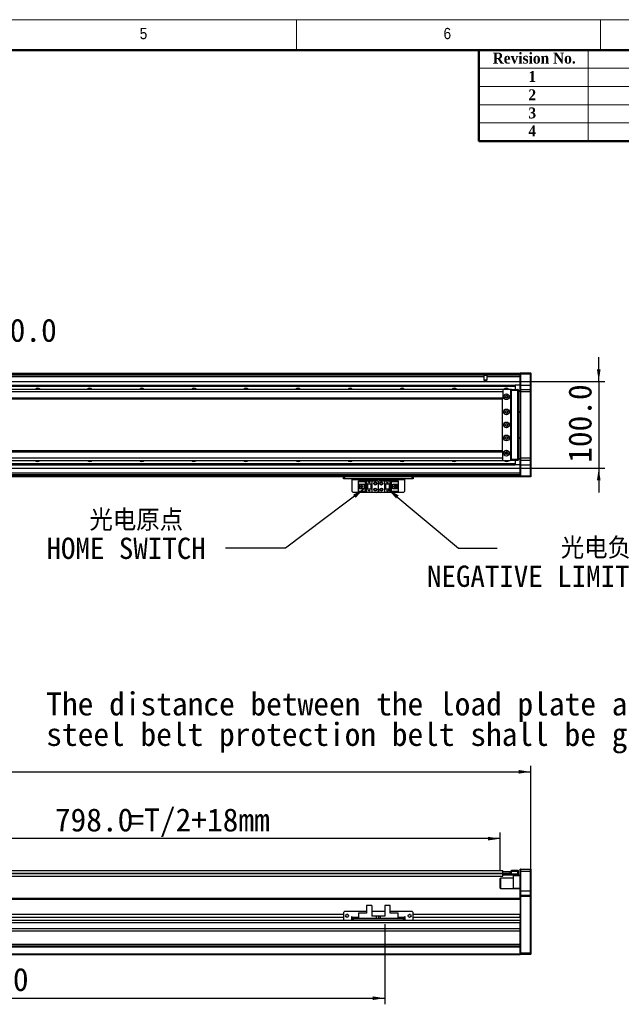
# Model space of a CAD drawing. Header units: millimetres. Extents: x 35 to 2905, y 35 to 2044.
# Tile 5 of 6: x 1501 to 2194, y 909 to 2044. Entities that reach past the tile are written whole.
import ezdxf

# ---------------------------------------------------------------- set-up
doc = ezdxf.new("R2010")
doc.units = ezdxf.units.MM
doc.header["$LTSCALE"] = 7
doc.layers.add('DIMNS', color=7, linetype='Continuous')
doc.styles.add('SLDTEXTSTYLE1', font='Gothic.ttf', dxfattribs={"width": 0.913})
doc.styles.add('SLDTEXTSTYLE2', font='timesbd.ttf', dxfattribs={"width": 0.933})
doc.styles.add('SLDTEXTSTYLE8', font='txt')
doc.styles.add('SLDTEXTSTYLE9', font='txt', dxfattribs={"bigfont": 'bigfont'})
doc.dimstyles.new('SLDDIMSTYLE0', dxfattribs={"dimtxt": 26.6, "dimasz": 14, "dimexe": 0, "dimexo": 0.0625, "dimgap": 6.65, "dimtad": 2, "dimdec": 1, "dimrnd": 1e-09, "dimzin": 4, "dimdsep": 46, "dimtxsty": 'SLDTEXTSTYLE8', "dimsah": 1, "dimcen": 0.09, "dimadec": 0, "dimazin": 1, "dimtfac": 1, "dimtdec": 1, "dimtofl": 0, "dimtmove": 0, "dimatfit": 3, "dimfxl": 0, "dimfrac": 2, "dimtolj": 1, "dimtzin": 12, "dimarcsym": 0})
doc.dimstyles.new('SLDDIMSTYLE1', dxfattribs={"dimtxt": 26.6, "dimasz": 14, "dimexe": 0, "dimexo": 0.0625, "dimgap": 6.65, "dimtad": 2, "dimdec": 1, "dimrnd": 1e-09, "dimzin": 4, "dimdsep": 46, "dimtxsty": 'SLDTEXTSTYLE8', "dimsah": 1, "dimcen": 0.09, "dimadec": 0, "dimazin": 1, "dimtfac": 1, "dimtdec": 1, "dimtmove": 0, "dimatfit": 0, "dimfxl": 0, "dimfrac": 2, "dimtolj": 1, "dimtzin": 12, "dimarcsym": 0})
doc.dimstyles.new('SLDDIMSTYLE3', dxfattribs={"dimtxt": 0.18, "dimasz": 14, "dimexe": 0, "dimexo": 0.0625, "dimgap": 0, "dimtad": 0, "dimtih": 1, "dimtoh": 1, "dimdec": 0, "dimrnd": 1e-09, "dimzin": 0, "dimdsep": 46, "dimtxsty": 'Standard', "dimsah": 1, "dimcen": 0.09, "dimadec": 0, "dimazin": 0, "dimtfac": 14, "dimtdec": 0, "dimtofl": 0, "dimtmove": 0, "dimatfit": 3, "dimfxl": 0, "dimfrac": 2, "dimtolj": 1, "dimtzin": 0, "dimarcsym": 0})
doc.dimstyles.new('SLDDIMSTYLE8', dxfattribs={"dimtxt": 26.6, "dimasz": 14, "dimexe": 0, "dimexo": 0.0625, "dimgap": 6.65, "dimtad": 0, "dimtih": 1, "dimtoh": 1, "dimdec": 1, "dimrnd": 1e-09, "dimzin": 12, "dimdsep": 46, "dimtxsty": 'SLDTEXTSTYLE8', "dimsah": 1, "dimcen": 0, "dimadec": 0, "dimazin": 3, "dimtfac": 1, "dimtdec": 1, "dimtofl": 0, "dimtmove": 0, "dimatfit": 3, "dimfxl": 0, "dimfrac": 2, "dimtolj": 1, "dimtzin": 12, "dimarcsym": 0})

# ---------------------------------------------------------------- blocks, each defined once
blk = doc.blocks.new('_D')
at = {"layer": 'DIMNS'}
for p, q in [((173.6, 1042.6), (173.6, 1184.2)), ((2089.6, 1042.6), (2089.6, 1184.2)), ((173.6, 1177.2), (2089.6, 1177.2))]:
    blk.add_line(p, q, dxfattribs=at)
for points in [[(173.6, 1177.2), (187.6, 1175.1), (187.6, 1179.3)], [(2089.6, 1177.2), (2075.6, 1179.3), (2075.6, 1175.1)]]:
    blk.add_solid(points, dxfattribs=at)
at = {"layer": 'DIMNS', "insert": (1093.1, 1212.1), "char_height": 26.6, "attachment_point": 1, "style": 'SLDTEXTSTYLE8'}
blk.add_mtext('1916.0', dxfattribs=at)
blk = doc.blocks.new('_D_2')
at = {"layer": 'DIMNS'}
for p, q in [((1256.6, 1070.1), (1256.6, 1107.2)), ((2054.6, 1063.3), (2054.6, 1107.2)), ((2054.6, 1100.2), (1256.6, 1100.2))]:
    blk.add_line(p, q, dxfattribs=at)
for points in [[(1256.6, 1100.2), (1270.6, 1098.1), (1270.6, 1102.3)], [(2054.6, 1100.2), (2040.6, 1102.3), (2040.6, 1098.1)]]:
    blk.add_solid(points, dxfattribs=at)
at = {"layer": 'DIMNS', "char_height": 26.6, "attachment_point": 1, "style": 'SLDTEXTSTYLE8'}
for s, insert in [('798.0', (1541.4, 1135.1)), ('=T/2+18mm', (1626.2, 1135.1))]:
    blk.add_mtext(s, dxfattribs=dict(at, insert=insert))
blk = doc.blocks.new('_D_5')
at = {"layer": 'DIMNS'}
for p, q in [((1141.6, 1008.8), (1141.6, 909.3)), ((1921.6, 1001.8), (1921.6, 909.3)), ((1141.6, 916.3), (1921.6, 916.3))]:
    blk.add_line(p, q, dxfattribs=at)
for points in [[(1141.6, 916.3), (1155.6, 914.2), (1155.6, 918.4)], [(1921.6, 916.3), (1907.6, 918.4), (1907.6, 914.2)]]:
    blk.add_solid(points, dxfattribs=at)
at = {"layer": 'DIMNS', "insert": (1420.7, 951.2), "char_height": 26.6, "attachment_point": 1, "style": 'SLDTEXTSTYLE8'}
blk.add_mtext('780.0', dxfattribs=at)
blk = doc.blocks.new('SW_NOTE_4')
at = {"layer": 'DIMNS', "color": 0, "char_height": 26.6, "attachment_point": 1, "style": 'SLDTEXTSTYLE8'}
for s, insert in [('The distance between the load plate and the ', (-813, 48.5)), ('steel belt protection belt shall be greater than 4mm', (-813, 13.4))]:
    blk.add_mtext(s, dxfattribs=dict(at, insert=insert))
blk = doc.blocks.new('_D_22')
at = {"layer": 'DIMNS'}
for p, q in [((2168, 1627), (2168, 1655)), ((1230.5, 1627), (2175, 1627)), ((2168, 1627), (2168, 1527)), ((1230.5, 1527), (2175, 1527)), ((2168, 1527), (2168, 1499))]:
    blk.add_line(p, q, dxfattribs=at)
for points in [[(2168, 1627), (2170.1, 1641), (2165.9, 1641)], [(2168, 1527), (2165.9, 1513), (2170.1, 1513)]]:
    blk.add_solid(points, dxfattribs=at)
at = {"layer": 'DIMNS', "insert": (2133.1, 1533.3), "char_height": 26.6, "attachment_point": 1, "rotation": 90, "style": 'SLDTEXTSTYLE8'}
blk.add_mtext('100.0', dxfattribs=at)
blk = doc.blocks.new('SW_SYMBOL_HOLE_DEPTH')
at = {"layer": 'DIMNS', "color": 0}
for p, q in [((0, 6125), (5600, 6125)), ((2800, 6125), (2800, 525)), ((700, 3885), (2800, 525)), ((4900, 3885), (2800, 525))]:
    blk.add_line(p, q, dxfattribs=at)
blk = doc.blocks.new('_D_24')
at = {"layer": 'DIMNS'}
for p, q in [((1223.2, 1628.4), (1290.4, 1686)), ((1290.4, 1686), (1318.4, 1686))]:
    blk.add_line(p, q, dxfattribs=at)
blk.add_solid([(1223.2, 1628.4), (1235.2, 1635.9), (1232.5, 1639.1)], dxfattribs=at)
at = {"layer": 'DIMNS', "xscale": 0.004985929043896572, "yscale": 0.004985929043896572, "zscale": 0.004985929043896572}
blk.add_blockref('SW_SYMBOL_HOLE_DEPTH', (1432.3, 1668.4), dxfattribs=at)
at = {"layer": 'DIMNS', "char_height": 26.6, "attachment_point": 1, "style": 'SLDTEXTSTYLE8'}
for s, insert in [('12×M5', (1318.4, 1699.4)), ('10.0', (1471.3, 1699.4))]:
    blk.add_mtext(s, dxfattribs=dict(at, insert=insert))
blk = doc.blocks.new('SW_NOTE_6')
at = {"layer": 'DIMNS', "color": 0, "char_height": 24.5, "attachment_point": 2}
for s, insert, style in [(' 光电原点', (-113.7, 44.6), 'SLDTEXTSTYLE9'), ('HOME SWITCH', (-114.5, 12.2), 'SLDTEXTSTYLE8')]:
    blk.add_mtext(s, dxfattribs=dict(at, insert=insert, style=style))
blk = doc.blocks.new('SW_NOTE_7')
at = {"layer": 'DIMNS', "color": 0, "char_height": 24.5, "attachment_point": 2}
for s, insert, style in [('    光电负限位', (97, 12.2), 'SLDTEXTSTYLE9'), ('NEGATIVE LIMIT SWITCH', (94.2, -20.2), 'SLDTEXTSTYLE8')]:
    blk.add_mtext(s, dxfattribs=dict(at, insert=insert, style=style))

msp = doc.modelspace()

# ---------------------------------------------------------------- linework, layer by layer
at = {"color": 7, "linetype": 'Continuous', "lineweight": 18}
for p, q in [((2905, 2044), (35, 2044)), ((1820, 2009), (1820, 2044)), ((2170, 2044), (2170, 2009)), ((70, 2009), (2870, 2009)), ((2156, 2009), (2156, 1904)), ((2030, 1988), (2870, 1988)), ((2030, 1967), (2870, 1967)), ((2030, 1946), (2870, 1946)), ((2030, 1925), (2870, 1925))]:
    msp.add_line(p, q, dxfattribs=at)
at = {"color": 7, "linetype": 'Continuous', "lineweight": 50}
for p, q in [((2870, 2009), (70, 2009)), ((2030, 2009), (2030, 1904)), ((2870, 1904), (2030, 1904))]:
    msp.add_line(p, q, dxfattribs=at)
at = {"color": 7, "linetype": 'Continuous', "lineweight": 25}
for p, q in [((1230.62, 1636.78), (1971.12, 1636.78)), ((1230.62, 1636.58), (1971.12, 1636.58)), ((1230.62, 1636.48), (2077.62, 1636.48)), ((2077.62, 1634.49), (1230.62, 1634.49)), ((1971.12, 1636.78), (1971.12, 1636.58)), ((1971.12, 1636.48), (1971.12, 1636.58)), ((2077.62, 1636.68), (2077.92, 1636.98)), ((2077.62, 1635.48), (2077.62, 1636.68)), ((2077.62, 1635.48), (2077.92, 1635.48)), ((2077.62, 1622.98), (2077.62, 1635.48)), ((2077.92, 1636.98), (2077.92, 1635.48)), ((2077.92, 1636.98), (2089.32, 1636.98)), ((2077.92, 1635.48), (2077.92, 1622.98)), ((2089.32, 1635.48), (2077.92, 1635.48)), ((2089.32, 1635.48), (2089.32, 1636.98)), ((2089.32, 1636.98), (2089.62, 1636.68)), ((2089.32, 1622.98), (2089.32, 1635.48)), ((2089.32, 1635.48), (2089.62, 1635.48)), ((2089.62, 1636.68), (2089.62, 1635.48)), ((2089.62, 1635.48), (2089.62, 1622.98)), ((1256.62, 1622.99), (2071.62, 1622.99)), ((1256.62, 1622.7), (2071.62, 1622.7)), ((2035.98, 1628.38), (2035.98, 1632.49)), ((2039.26, 1628.38), (2035.98, 1628.38)), ((2077.62, 1632.49), (2039.26, 1632.49)), ((2039.26, 1632.49), (2039.26, 1628.38)), ((2071.62, 1622.99), (2071.62, 1622.7)), ((2077.62, 1622.99), (2071.62, 1622.99)), ((2071.62, 1622.7), (2071.62, 1621.8)), ((2077.62, 1622.98), (2077.92, 1622.98)), ((2077.62, 1617.68), (2077.62, 1622.98)), ((2077.92, 1622.98), (2077.92, 1617.98)), ((2077.92, 1622.98), (2089.32, 1622.98)), ((2089.32, 1617.98), (2089.32, 1622.98)), ((2089.32, 1622.98), (2089.62, 1622.98)), ((2089.62, 1622.98), (2089.62, 1617.68)), ((2057.12, 1617.98), (206.62, 1617.98)), ((2057.62, 1614.98), (206.62, 1614.98)), ((1256.62, 1621.8), (2071.62, 1621.8)), ((1256.62, 1621.5), (2071.62, 1621.5)), ((2057.12, 1617.98), (2056.62, 1617.48)), ((2056.62, 1617.48), (2056.62, 1617.35)), ((2066.12, 1617.98), (2057.12, 1617.98)), ((2057.62, 1617.35), (2057.62, 1614.98)), ((2057.62, 1614.98), (2057.62, 1607.98)), ((2066.62, 1617.48), (2066.12, 1617.98)), ((2066.12, 1617.98), (2067.62, 1617.98)), ((2067.62, 1617.68), (2066.42, 1617.68)), ((2066.62, 1536.48), (2066.62, 1617.48)), ((2067.12, 1615.98), (2066.62, 1615.98)), ((2067.12, 1537.98), (2067.12, 1615.98)), ((2067.62, 1617.98), (2074.82, 1617.98)), ((2067.62, 1616.48), (2067.62, 1617.98)), ((2074.82, 1616.48), (2067.62, 1616.48)), ((2067.62, 1537.48), (2067.62, 1616.48)), ((2071.62, 1621.8), (2071.62, 1621.5)), ((2071.62, 1621.5), (2071.62, 1617.98)), ((2074.82, 1616.48), (2074.82, 1617.98)), ((2075.12, 1617.68), (2074.82, 1617.98)), ((2074.82, 1537.48), (2074.82, 1616.48)), ((2075.12, 1616.48), (2074.82, 1616.48)), ((2075.12, 1617.68), (2075.12, 1616.48)), ((2075.12, 1616.48), (2075.12, 1537.48)), ((2075.12, 1616.48), (2077.62, 1616.48)), ((2077.62, 1615.48), (2075.12, 1615.48)), ((2077.92, 1617.98), (2077.62, 1617.68)), ((2077.62, 1614.98), (2077.62, 1617.68)), ((2077.62, 1538.98), (2077.62, 1614.98)), ((2077.92, 1614.98), (2077.62, 1614.98)), ((2077.92, 1617.98), (2077.92, 1614.98)), ((2077.92, 1617.98), (2089.32, 1617.98)), ((2077.92, 1614.98), (2077.92, 1538.98)), ((2089.32, 1614.98), (2077.92, 1614.98)), ((2089.32, 1614.98), (2089.32, 1617.98)), ((2089.32, 1617.98), (2089.62, 1617.68)), ((2089.32, 1538.98), (2089.32, 1614.98)), ((2089.32, 1614.98), (2089.62, 1614.98)), ((2089.62, 1617.68), (2089.62, 1614.98)), ((2089.62, 1614.98), (2089.62, 1538.98)), ((2057.62, 1607.98), (206.62, 1607.98)), ((206.62, 1606.98), (2057.62, 1606.98)), ((2056.62, 1606.98), (2056.62, 1546.98)), ((2057.62, 1607.98), (2057.62, 1606.98)), ((2062.77, 1609.98), (2060.48, 1609.98)), ((2075.12, 1592.48), (2077.62, 1592.48)), ((2077.62, 1591.48), (2075.12, 1591.48)), ((2075.12, 1562.48), (2077.62, 1562.48)), ((2077.62, 1561.48), (2075.12, 1561.48)), ((2057.62, 1546.98), (206.62, 1546.98)), ((206.62, 1545.98), (2057.62, 1545.98)), ((2057.62, 1545.98), (2057.62, 1546.98)), ((2057.62, 1538.98), (2057.62, 1545.98)), ((2060.48, 1543.98), (2062.77, 1543.98)), ((206.62, 1538.98), (2057.62, 1538.98)), ((206.62, 1535.98), (2057.12, 1535.98)), ((1256.62, 1532.46), (2071.62, 1532.46)), ((1256.62, 1532.17), (2071.62, 1532.17)), ((2056.62, 1536.62), (2056.62, 1536.48)), ((2056.62, 1536.48), (2057.12, 1535.98)), ((2057.12, 1535.98), (2066.12, 1535.98)), ((2057.62, 1536.62), (2057.62, 1538.98)), ((2066.12, 1535.98), (2066.62, 1536.48)), ((2067.62, 1535.98), (2066.12, 1535.98)), ((2066.42, 1536.28), (2067.62, 1536.28)), ((2066.62, 1537.98), (2067.12, 1537.98)), ((2067.62, 1537.48), (2074.82, 1537.48)), ((2067.62, 1535.98), (2067.62, 1537.48)), ((2074.82, 1535.98), (2067.62, 1535.98)), ((2071.62, 1535.98), (2071.62, 1532.46)), ((2071.62, 1532.46), (2071.62, 1532.17)), ((2071.62, 1532.17), (2071.62, 1531.27)), ((2074.82, 1535.98), (2074.82, 1537.48)), ((2075.12, 1537.48), (2074.82, 1537.48)), ((2075.12, 1536.28), (2074.82, 1535.98)), ((2075.12, 1538.48), (2077.62, 1538.48)), ((2075.12, 1537.48), (2075.12, 1536.28)), ((2077.62, 1537.48), (2075.12, 1537.48)), ((2077.62, 1536.28), (2077.62, 1538.98)), ((2077.92, 1538.98), (2077.62, 1538.98)), ((2077.92, 1535.98), (2077.62, 1536.28)), ((2077.62, 1530.98), (2077.62, 1536.28)), ((2077.92, 1538.98), (2077.92, 1535.98)), ((2077.92, 1538.98), (2089.32, 1538.98)), ((2089.32, 1535.98), (2077.92, 1535.98)), ((2077.92, 1535.98), (2077.92, 1530.98)), ((2089.32, 1535.98), (2089.32, 1538.98)), ((2089.32, 1538.98), (2089.62, 1538.98)), ((2089.32, 1535.98), (2089.62, 1536.28)), ((2089.32, 1530.98), (2089.32, 1535.98)), ((2089.62, 1538.98), (2089.62, 1536.28)), ((2089.62, 1536.28), (2089.62, 1530.98)), ((1256.62, 1531.27), (2071.62, 1531.27)), ((1256.62, 1530.98), (2071.62, 1530.98)), ((2071.62, 1531.27), (2071.62, 1530.98)), ((2077.62, 1530.98), (2071.62, 1530.98)), ((2077.92, 1530.98), (2077.62, 1530.98)), ((2077.62, 1518.48), (2077.62, 1530.98)), ((2077.92, 1530.98), (2089.32, 1530.98)), ((2077.92, 1530.98), (2077.92, 1518.48)), ((2089.62, 1530.98), (2089.32, 1530.98)), ((2089.32, 1518.48), (2089.32, 1530.98)), ((2089.62, 1530.98), (2089.62, 1518.48)), ((2077.62, 1519.48), (1141.62, 1519.48)), ((2077.62, 1516.98), (1141.62, 1516.98)), ((1874.12, 1514.98), (1874.12, 1516.98)), ((1875.12, 1514.98), (1874.12, 1514.98)), ((1875.12, 1516.98), (1875.12, 1514.98)), ((1953.12, 1514.98), (1875.12, 1514.98)), ((1884.12, 1514.98), (1884.12, 1513.98)), ((1884.12, 1513.98), (1944.12, 1513.98)), ((1884.12, 1500.18), (1884.12, 1513.98)), ((1891.42, 1511.88), (1891.42, 1512.68)), ((1891.42, 1512.68), (1900.62, 1512.68)), ((1899.72, 1511.88), (1891.42, 1511.88)), ((1891.42, 1511.88), (1891.42, 1511.38)), ((1899.22, 1511.38), (1891.42, 1511.38)), ((1891.42, 1508.78), (1891.42, 1511.38)), ((1899.22, 1511.38), (1899.72, 1511.88)), ((1899.22, 1500.58), (1899.22, 1511.38)), ((1899.72, 1500.08), (1899.72, 1511.88)), ((1900.62, 1512.68), (1906.62, 1512.68)), ((1900.62, 1512.68), (1900.62, 1508.98)), ((1903.02, 1511.18), (1903.22, 1511.18)), ((1903.62, 1509.98), (1903.02, 1511.18)), ((1903.22, 1511.58), (1904.02, 1511.58)), ((1903.22, 1511.18), (1903.22, 1511.58)), ((1904.22, 1511.18), (1903.62, 1509.98)), ((1904.02, 1511.58), (1904.02, 1511.18)), ((1904.02, 1511.18), (1904.22, 1511.18)), ((1906.62, 1512.68), (1906.62, 1508.98)), ((1906.62, 1512.68), (1912.12, 1512.68)), ((1914.12, 1501.28), (1914.12, 1510.68)), ((1916.12, 1512.68), (1921.62, 1512.68)), ((1921.62, 1508.98), (1921.62, 1512.68)), ((1921.62, 1512.68), (1927.62, 1512.68)), ((1924.02, 1510.38), (1924.62, 1511.58)), ((1924.22, 1510.38), (1924.02, 1510.38)), ((1924.22, 1509.98), (1924.22, 1510.38)), ((1925.02, 1509.98), (1924.22, 1509.98)), ((1924.62, 1511.58), (1925.22, 1510.38)), ((1925.02, 1510.38), (1925.02, 1509.98)), ((1925.22, 1510.38), (1925.02, 1510.38)), ((1927.62, 1508.98), (1927.62, 1512.68)), ((1927.62, 1512.68), (1936.82, 1512.68)), ((1936.82, 1511.88), (1928.52, 1511.88)), ((1928.52, 1511.88), (1929.02, 1511.38)), ((1928.52, 1511.88), (1928.52, 1500.08)), ((1929.02, 1511.38), (1929.02, 1500.58)), ((1936.82, 1511.38), (1929.02, 1511.38)), ((1936.82, 1512.68), (1936.82, 1511.88)), ((1936.82, 1511.38), (1936.82, 1511.88)), ((1936.82, 1511.38), (1936.82, 1508.78)), ((1944.12, 1513.98), (1944.12, 1514.98)), ((1944.12, 1513.98), (1944.12, 1500.18)), ((1953.12, 1514.98), (1953.12, 1516.98)), ((1954.12, 1514.98), (1953.12, 1514.98)), ((1954.12, 1516.98), (1954.12, 1514.98)), ((2077.92, 1518.48), (2077.62, 1518.48)), ((2077.62, 1517.28), (2077.62, 1518.48)), ((2077.92, 1516.98), (2077.62, 1517.28)), ((2077.62, 1517.28), (2077.62, 1516.98)), ((2077.92, 1518.48), (2077.92, 1516.98)), ((2077.92, 1518.48), (2089.32, 1518.48)), ((2089.32, 1516.98), (2077.92, 1516.98)), ((2089.32, 1516.98), (2089.32, 1518.48)), ((2089.62, 1518.48), (2089.32, 1518.48)), ((2089.62, 1517.28), (2089.32, 1516.98)), ((2089.62, 1518.48), (2089.62, 1517.28)), ((1884.12, 1500.18), (1885.12, 1499.18)), ((1943.12, 1499.18), (1885.12, 1499.18)), ((1891.42, 1508.78), (1897.62, 1508.78)), ((1891.42, 1503.18), (1891.42, 1508.78)), ((1897.62, 1503.18), (1891.42, 1503.18)), ((1891.42, 1500.58), (1891.42, 1503.18)), ((1891.42, 1500.58), (1899.22, 1500.58)), ((1891.42, 1500.58), (1891.42, 1500.08)), ((1891.42, 1500.08), (1899.72, 1500.08)), ((1891.42, 1499.28), (1891.42, 1500.08)), ((1900.62, 1499.28), (1891.42, 1499.28)), ((1892.72, 1503.18), (1892.72, 1508.78)), ((1893.22, 1508.43), (1893.22, 1508.78)), ((1897.62, 1508.43), (1893.22, 1508.43)), ((1893.22, 1503.53), (1893.22, 1508.43)), ((1893.22, 1503.18), (1893.22, 1503.53)), ((1893.22, 1503.53), (1897.62, 1503.53)), ((1896.02, 1506.78), (1894.18, 1506.78)), ((1894.18, 1506.78), (1894.18, 1505.18)), ((1894.18, 1505.18), (1896.02, 1505.18)), ((1896.02, 1506.78), (1896.02, 1505.18)), ((1897.62, 1508.78), (1897.62, 1503.18)), ((1899.72, 1500.08), (1899.22, 1500.58)), ((1900.62, 1508.98), (1906.62, 1508.98)), ((1900.62, 1508.98), (1900.62, 1502.98)), ((1900.62, 1502.98), (1900.62, 1499.28)), ((1906.62, 1502.98), (1900.62, 1502.98)), ((1906.62, 1499.28), (1900.62, 1499.28)), ((1901.12, 1508.98), (1901.12, 1502.98)), ((1901.42, 1508.98), (1901.42, 1502.98)), ((1903.02, 1501.58), (1903.22, 1501.58)), ((1903.62, 1500.38), (1903.02, 1501.58)), ((1903.22, 1501.98), (1904.02, 1501.98)), ((1903.22, 1501.58), (1903.22, 1501.98)), ((1904.22, 1501.58), (1903.62, 1500.38)), ((1904.02, 1501.98), (1904.02, 1501.58)), ((1904.02, 1501.58), (1904.22, 1501.58)), ((1905.82, 1502.98), (1905.82, 1508.98)), ((1906.12, 1502.98), (1906.12, 1508.98)), ((1906.62, 1508.98), (1906.62, 1502.98)), ((1906.62, 1502.98), (1906.62, 1499.28)), ((1912.12, 1499.28), (1906.62, 1499.28)), ((1921.62, 1499.28), (1916.12, 1499.28)), ((1921.62, 1508.98), (1927.62, 1508.98)), ((1921.62, 1502.98), (1921.62, 1508.98)), ((1921.62, 1499.28), (1921.62, 1502.98)), ((1927.62, 1502.98), (1921.62, 1502.98)), ((1927.62, 1499.28), (1921.62, 1499.28)), ((1922.12, 1508.98), (1922.12, 1502.98)), ((1922.42, 1508.98), (1922.42, 1502.98)), ((1924.02, 1500.78), (1924.62, 1501.98)), ((1924.22, 1500.78), (1924.02, 1500.78)), ((1924.22, 1500.38), (1924.22, 1500.78)), ((1925.02, 1500.38), (1924.22, 1500.38)), ((1924.62, 1501.98), (1925.22, 1500.78)), ((1925.02, 1500.78), (1925.02, 1500.38)), ((1925.22, 1500.78), (1925.02, 1500.78)), ((1926.82, 1502.98), (1926.82, 1508.98)), ((1927.12, 1502.98), (1927.12, 1508.98)), ((1927.62, 1502.98), (1927.62, 1508.98)), ((1927.62, 1499.28), (1927.62, 1502.98)), ((1936.82, 1499.28), (1927.62, 1499.28)), ((1929.02, 1500.58), (1928.52, 1500.08)), ((1928.52, 1500.08), (1936.82, 1500.08)), ((1929.02, 1500.58), (1936.82, 1500.58)), ((1930.62, 1508.78), (1936.82, 1508.78)), ((1930.62, 1503.18), (1930.62, 1508.78)), ((1935.02, 1508.43), (1930.62, 1508.43)), ((1930.62, 1503.53), (1935.02, 1503.53)), ((1936.82, 1503.18), (1930.62, 1503.18)), ((1934.06, 1506.78), (1932.22, 1506.78)), ((1932.22, 1505.18), (1932.22, 1506.78)), ((1932.22, 1505.18), (1934.06, 1505.18)), ((1934.06, 1505.18), (1934.06, 1506.78)), ((1935.02, 1508.78), (1935.02, 1508.43)), ((1935.02, 1508.43), (1935.02, 1503.53)), ((1935.02, 1503.53), (1935.02, 1503.18)), ((1935.52, 1508.78), (1935.52, 1503.18)), ((1936.82, 1508.78), (1936.82, 1503.18)), ((1936.82, 1503.18), (1936.82, 1500.58)), ((1936.82, 1500.08), (1936.82, 1500.58)), ((1936.82, 1500.08), (1936.82, 1499.28)), ((1943.12, 1499.18), (1944.12, 1500.18)), ((206.62, 1063.53), (2057.62, 1063.53)), ((1256.62, 1057.03), (2057.62, 1057.03)), ((2056.62, 1062.19), (2056.62, 1062.38)), ((2056.62, 1062.38), (2057.12, 1062.38)), ((2057.12, 1062.38), (2057.12, 1060.38)), ((2057.12, 1062.38), (2066.12, 1062.38)), ((2057.12, 1060.38), (2066.12, 1060.38)), ((2057.42, 1059.88), (2057.42, 1059.89)), ((2057.42, 1059.88), (2057.42, 1059.68)), ((2067.62, 1059.88), (2057.42, 1059.88)), ((2057.42, 1059.88), (2057.42, 1059.88)), ((2057.42, 1059.68), (2057.42, 1058.89)), ((2057.42, 1059.68), (2074.82, 1059.68)), ((2057.62, 1062.38), (2057.62, 1063.53)), ((2057.62, 1060.03), (2057.62, 1060.53)), ((2057.62, 1060.18), (2067.62, 1060.18)), ((2057.62, 1057.03), (2057.62, 1060.03)), ((2074.82, 1058.18), (2057.62, 1058.18)), ((2066.12, 1060.38), (2066.12, 1062.38)), ((2066.12, 1062.38), (2066.62, 1062.38)), ((2066.62, 1060.38), (2066.12, 1060.38)), ((2066.62, 1062.38), (2066.62, 1060.38)), ((2066.62, 1060.38), (2067.12, 1060.38)), ((2067.12, 1060.18), (2067.12, 1060.38)), ((2067.62, 1063.68), (2074.82, 1063.68)), ((2067.62, 1062.18), (2067.62, 1063.68)), ((2067.62, 1059.88), (2067.62, 1062.18)), ((2074.82, 1062.18), (2067.62, 1062.18)), ((2069.62, 1057.18), (2069.62, 1058.18)), ((2077.62, 1057.18), (2069.62, 1057.18)), ((2069.62, 1043.18), (2069.62, 1057.18)), ((2074.82, 1062.18), (2074.82, 1063.68)), ((2075.12, 1063.38), (2074.82, 1063.68)), ((2074.82, 1059.68), (2074.82, 1062.18)), ((2075.12, 1062.18), (2074.82, 1062.18)), ((2074.82, 1058.18), (2074.82, 1059.68)), ((2074.82, 1059.68), (2075.12, 1059.68)), ((2074.82, 1058.18), (2075.12, 1058.48)), ((2074.82, 1058.18), (2077.62, 1058.18)), ((2075.12, 1063.38), (2075.12, 1062.18)), ((2075.12, 1062.18), (2075.12, 1059.68)), ((2075.12, 1059.68), (2075.12, 1058.48)), ((2077.92, 1065.18), (2077.62, 1064.88)), ((2077.62, 1062.18), (2077.62, 1064.88)), ((2077.92, 1062.18), (2077.62, 1062.18)), ((2077.62, 1040.18), (2077.62, 1062.18)), ((2077.92, 1065.18), (2077.92, 1062.18)), ((2077.92, 1065.18), (2089.32, 1065.18)), ((2077.92, 1062.18), (2077.92, 1040.18)), ((2089.32, 1062.18), (2077.92, 1062.18)), ((2089.32, 1062.18), (2089.32, 1065.18)), ((2089.32, 1065.18), (2089.62, 1064.88)), ((2089.32, 1040.18), (2089.32, 1062.18)), ((2089.32, 1062.18), (2089.62, 1062.18)), ((2089.62, 1064.88), (2089.62, 1062.18)), ((2089.62, 1062.18), (2089.62, 1040.18)), ((2054.92, 1054.68), (2054.62, 1054.38)), ((2054.62, 1050.88), (2054.62, 1054.38)), ((2054.62, 1042.98), (2054.62, 1050.88)), ((2069.62, 1054.68), (2054.92, 1054.68)), ((2054.92, 1054.68), (2054.92, 1051)), ((2054.92, 1051), (2054.92, 1042.68)), ((2054.62, 1042.98), (2054.92, 1042.68)), ((2054.92, 1042.68), (2069.62, 1042.68)), ((2069.62, 1043.18), (2077.62, 1043.18)), ((2069.62, 1042.18), (2069.62, 1043.18)), ((2077.62, 1042.18), (2069.62, 1042.18)), ((2077.92, 1040.18), (2077.62, 1040.18)), ((2077.62, 1034.88), (2077.62, 1040.18)), ((2077.92, 1035.18), (2077.62, 1034.88)), ((2077.62, 1033.68), (2077.62, 1034.88)), ((2077.62, 1030.9), (2077.62, 1033.68)), ((2077.92, 1033.68), (2077.62, 1033.68)), ((2077.92, 1040.18), (2077.92, 1035.18)), ((2077.92, 1040.18), (2089.32, 1040.18)), ((2077.92, 1035.18), (2077.92, 1033.68)), ((2077.92, 1035.18), (2089.32, 1035.18)), ((2077.92, 1033.68), (2077.92, 968.68)), ((2089.32, 1033.68), (2077.92, 1033.68)), ((2089.32, 1035.18), (2089.32, 1040.18)), ((2089.62, 1040.18), (2089.32, 1040.18)), ((2089.32, 1033.68), (2089.32, 1035.18)), ((2089.62, 1034.88), (2089.32, 1035.18)), ((2089.32, 968.68), (2089.32, 1033.68)), ((2089.62, 1033.68), (2089.32, 1033.68)), ((2089.62, 1040.18), (2089.62, 1034.88)), ((2089.62, 1034.88), (2089.62, 1033.68)), ((2089.62, 1033.68), (2089.62, 968.81)), ((2077.62, 1031.18), (1141.62, 1031.18)), ((1900.62, 1023.08), (1900.62, 1014.18)), ((1906.62, 1023.08), (1900.62, 1023.08)), ((1906.62, 1023.08), (1906.62, 1010.68)), ((1921.62, 1023.08), (1921.62, 1010.68)), ((1927.62, 1023.08), (1921.62, 1023.08)), ((1927.62, 1014.18), (1927.62, 1023.08)), ((2077.62, 1030.9), (2077.62, 1030.18)), ((2077.62, 1030.18), (2077.62, 1012.73)), ((1874.12, 1012.73), (389.12, 1012.73)), ((1875.12, 1016.18), (1874.12, 1015.18)), ((1874.12, 1015.18), (1874.12, 1007.18)), ((1900.62, 1016.18), (1875.12, 1016.18)), ((1878.83, 1012.73), (1877.42, 1012.73)), ((1884.12, 1010.18), (1883.12, 1010.18)), ((1883.12, 1010.18), (1883.12, 1006.18)), ((1884.12, 1009.18), (1884.12, 1010.18)), ((1891.42, 1014.68), (1899.22, 1014.68)), ((1891.42, 1014.68), (1891.42, 1014.18)), ((1891.42, 1014.18), (1891.42, 1008.18)), ((1900.62, 1014.18), (1891.42, 1014.18)), ((1899.72, 1014.18), (1899.22, 1014.68)), ((1921.62, 1016.18), (1906.62, 1016.18)), ((1912.12, 1010.68), (1906.62, 1010.68)), ((1912.12, 1008.18), (1912.12, 1010.68)), ((1914.12, 1010.68), (1912.12, 1010.68)), ((1914.12, 1010.68), (1914.12, 1008.18)), ((1916.12, 1010.68), (1914.12, 1010.68)), ((1916.12, 1010.68), (1916.12, 1008.18)), ((1921.62, 1010.68), (1916.12, 1010.68)), ((1953.12, 1016.18), (1927.62, 1016.18)), ((1936.82, 1014.18), (1927.62, 1014.18)), ((1929.02, 1014.68), (1928.52, 1014.18)), ((1929.02, 1014.68), (1936.82, 1014.68)), ((1936.82, 1014.18), (1936.82, 1014.68)), ((1936.82, 1008.18), (1936.82, 1014.18)), ((1945.12, 1010.18), (1944.12, 1010.18)), ((1944.12, 1010.18), (1944.12, 1009.18)), ((1945.12, 1006.18), (1945.12, 1010.18)), ((1950.83, 1012.73), (1949.42, 1012.73)), ((1954.12, 1015.18), (1953.12, 1016.18)), ((1954.12, 1007.18), (1954.12, 1015.18)), ((2077.62, 1012.73), (1954.12, 1012.73)), ((2077.62, 1009.33), (2077.62, 1012.73)), ((2077.62, 1005.81), (185.62, 1005.81)), ((2077.62, 1003.21), (185.62, 1003.21)), ((1874.12, 1009.33), (389.12, 1009.33)), ((1874.12, 1007.18), (1875.12, 1006.18)), ((1875.12, 1006.18), (1883.12, 1006.18)), ((1884.12, 1009.33), (1883.12, 1009.33)), ((1884.12, 1009.18), (1884.12, 1008.18)), ((1884.12, 1006.18), (1884.12, 1008.18)), ((1884.12, 1008.18), (1885.12, 1008.18)), ((1885.12, 1006.18), (1884.12, 1006.18)), ((1885.12, 1008.18), (1885.12, 1006.18)), ((1943.12, 1008.18), (1885.12, 1008.18)), ((1943.12, 1006.18), (1885.12, 1006.18)), ((1943.12, 1006.18), (1943.12, 1008.18)), ((1943.12, 1008.18), (1944.12, 1008.18)), ((1944.12, 1006.18), (1943.12, 1006.18)), ((1945.12, 1009.33), (1944.12, 1009.33)), ((1944.12, 1008.18), (1944.12, 1009.18)), ((1944.12, 1008.18), (1944.12, 1006.18)), ((1945.12, 1006.18), (1953.12, 1006.18)), ((1953.12, 1006.18), (1954.12, 1007.18)), ((2077.62, 1009.33), (1954.12, 1009.33)), ((2077.62, 1009.33), (2077.62, 1005.81)), ((2077.62, 1005.81), (2077.62, 1004.5)), ((2077.62, 968.81), (2077.62, 1004.5)), ((2077.62, 996.28), (185.62, 996.28)), ((2077.62, 993.68), (185.62, 993.68)), ((2077.62, 978.18), (185.62, 978.18)), ((2077.62, 976.18), (185.62, 976.18)), ((2077.62, 975.18), (185.62, 975.18)), ((2077.62, 967.18), (185.62, 967.18)), ((2077.62, 966.18), (185.62, 966.18)), ((2077.62, 968.61), (2077.62, 968.81)), ((2077.62, 968.81), (2077.92, 968.68)), ((2077.62, 968.61), (2077.62, 967.18)), ((2077.62, 967.18), (2077.62, 966.18)), ((2077.62, 966.98), (2077.92, 966.68)), ((2077.92, 968.68), (2077.92, 966.68)), ((2077.92, 968.68), (2089.32, 968.68)), ((2089.32, 966.68), (2077.92, 966.68)), ((2089.62, 968.81), (2089.32, 968.68)), ((2089.32, 966.68), (2089.32, 968.68)), ((2089.62, 966.98), (2089.32, 966.68)), ((2089.62, 968.81), (2089.62, 966.98))]:
    msp.add_line(p, q, dxfattribs=at)
at = {"color": 8, "linetype": 'Continuous', "lineweight": 25}
for p, q in [((2077.62, 1635.98), (1230.62, 1635.98)), ((2035.98, 1632.49), (1256.62, 1632.49)), ((2077.62, 1521.48), (1256.62, 1521.48)), ((2077.62, 1517.98), (1141.62, 1517.98)), ((1256.62, 1060.53), (2057.62, 1060.53)), ((1256.62, 1060.03), (2057.62, 1060.03)), ((2057.4, 1059.68), (2057.42, 1059.68)), ((2077.62, 1030.18), (1141.62, 1030.18)), ((1891.42, 1009.18), (1884.12, 1009.18)), ((1944.12, 1009.18), (1936.82, 1009.18))]:
    msp.add_line(p, q, dxfattribs=at)
at = {"color": 7, "linetype": 'Continuous', "lineweight": 25}
for centre, radius in [((2061.62, 1609.48), 3.36), ((2061.62, 1609.48), 1.7), ((2061.62, 1609.48), 1.25), ((2061.62, 1591.98), 3.36), ((2061.62, 1591.98), 1.7), ((2061.62, 1591.98), 1.25), ((2061.62, 1576.98), 3.36), ((2061.62, 1576.98), 1.7), ((2061.62, 1576.98), 1.25), ((2061.62, 1561.98), 3.36), ((2061.62, 1561.98), 1.7), ((2061.62, 1561.98), 1.25), ((2061.62, 1544.48), 3.36), ((2061.62, 1544.48), 1.7), ((2061.62, 1544.48), 1.25), ((1910.62, 1509.48), 1.75), ((1910.62, 1509.48), 1.25), ((1917.62, 1509.48), 1.75), ((1917.62, 1509.48), 1.25), ((1910.62, 1502.48), 1.75), ((1910.62, 1502.48), 1.25), ((1917.62, 1502.48), 1.75), ((1917.62, 1502.48), 1.25), ((1878.12, 1011.18), 1.7), ((1950.12, 1011.18), 1.7)]:
    msp.add_circle(centre, radius, dxfattribs=at)
for centre, radius, start, end in [((1521.62, 1615.49), 3.75, 41.71072, 138.28928), ((1581.62, 1615.49), 3.75, 41.71072, 138.28928), ((1641.62, 1615.49), 3.75, 41.71072, 138.28928), ((1701.62, 1615.49), 3.75, 41.71072, 138.28928), ((1761.62, 1615.49), 3.75, 41.71072, 138.28928), ((1821.62, 1615.49), 3.75, 41.71072, 138.28928), ((1881.62, 1615.49), 3.75, 41.71072, 138.28928), ((1941.62, 1615.49), 3.75, 41.71072, 138.28928), ((2001.62, 1615.49), 3.75, 41.71072, 138.28928), ((2061.62, 1615.49), 3.75, 41.71073, 138.28927), ((1521.62, 1538.48), 3.75, 221.71072, 318.28928), ((1581.62, 1538.48), 3.75, 221.71072, 318.28928), ((1641.62, 1538.48), 3.75, 221.71072, 318.28928), ((1701.62, 1538.48), 3.75, 221.71072, 318.28928), ((1761.62, 1538.48), 3.75, 221.71072, 318.28928), ((1821.62, 1538.48), 3.75, 221.71072, 318.28928), ((1881.62, 1538.48), 3.75, 221.71072, 318.28928), ((1941.62, 1538.48), 3.75, 221.71072, 318.28928), ((2001.62, 1538.48), 3.75, 221.71072, 318.28928), ((2061.62, 1538.48), 3.75, 221.71073, 318.28927), ((1912.12, 1510.68), 2, 0, 90), ((1916.12, 1510.68), 2, 90, 180), ((1912.12, 1501.28), 2, 270, 0), ((1916.12, 1501.28), 2, 180, 270)]:
    msp.add_arc(centre, radius, start, end, dxfattribs=at)
for points, knots in [([(2035.98, 1632.49), (2035.98, 1632.71), (2035.97, 1633.16), (2035.97, 1633.72), (2036.06, 1634.12), (2036.28, 1634.34), (2036.63, 1634.45), (2037.07, 1634.48), (2037.59, 1634.49), (2038.14, 1634.48), (2038.63, 1634.45), (2038.99, 1634.32), (2039.19, 1634.09), (2039.27, 1633.74), (2039.27, 1633.27), (2039.26, 1632.83), (2039.26, 1632.56), (2039.26, 1632.49)], [0, 0, 0, 0, 0.0860246, 0.1721092, 0.2388932, 0.305989, 0.3660804, 0.4279038, 0.4954471, 0.5659811, 0.6366861, 0.7046351, 0.7662137, 0.8264377, 0.8944779, 0.9748276, 1, 1, 1, 1]), ([(2039.26, 1628.38), (2038.92, 1628.19), (2038.42, 1627.9), (2037.89, 1627.56), (2037.62, 1627.5), (2037.45, 1627.54), (2037.22, 1627.66), (2036.81, 1627.9), (2036.38, 1628.15), (2036.07, 1628.33), (2035.98, 1628.38)], [0, 0, 0, 0, 0.3195634, 0.4642568, 0.5013618, 0.5381741, 0.5986974, 0.7095139, 0.9212331, 1, 1, 1, 1])]:
    msp.add_open_spline(points, degree=3, knots=knots, dxfattribs=at)

# ---------------------------------------------------------------- block references
at = {"layer": 'DIMNS'}
for name, p in [('SW_NOTE_6', (1738.01, 1434.82)), ('SW_NOTE_7', (2050.98, 1435.07)), ('SW_NOTE_4', (2344.53, 1220.28))]:
    msp.add_blockref(name, p, dxfattribs=at)

# ---------------------------------------------------------------- texts
at = {"color": 7, "linetype": 'Continuous', "lineweight": 0, "attachment_point": 1}
for s, insert, char_height, style in [('5', (1639.17, 2034.52), 12.96, 'SLDTEXTSTYLE1'), ('6', (1989.17, 2034.52), 12.96, 'SLDTEXTSTYLE1'), ('Revision No.', (2045.74, 2006.01), 12.6, 'SLDTEXTSTYLE2'), ('1', (2086.96, 1984.85), 12.6, 'SLDTEXTSTYLE2'), ('2', (2086.96, 1963.68), 12.6, 'SLDTEXTSTYLE2'), ('3', (2086.96, 1942.82), 12.6, 'SLDTEXTSTYLE2'), ('4', (2086.96, 1922.31), 12.6, 'SLDTEXTSTYLE2')]:
    msp.add_mtext(s, dxfattribs=dict(at, insert=insert, char_height=char_height, style=style))

# ---------------------------------------------------------------- dimensions: what is measured, and where the dimension line sits
at = {"layer": 'DIMNS'}
dim = msp.add_radius_dim(center=(1221.62, 1626.98), mpoint=(1223.21, 1628.35), text='12×M5{\\fGDT;x}10.0', dimstyle='SLDDIMSTYLE8', override={"dimpost": '<>'}, dxfattribs=at)
dim.commit()
dim.dimension.update_dxf_attribs({"geometry": '_D_24', "text_midpoint": (1427.59, 1686.05), "dimtype": 164})
dim = msp.add_linear_dim(base=(2168.01, 1526.98), p1=(1221.62, 1626.98), p2=(1221.62, 1526.98), angle=90, dimstyle='SLDDIMSTYLE1', dxfattribs=at)
dim.commit()
dim.dimension.update_dxf_attribs({"geometry": '_D_22', "text_midpoint": (2168.01, 1575.63), "dimtype": 160})
for base, p1, p2, picture, middle in [((2089.62, 1177.18), (173.62, 1033.68), (2089.62, 1033.68), '_D', (1145.12, 1177.18)), ((1921.62, 916.27), (1141.62, 1017.68), (1921.62, 1010.68), '_D_5', (1463.05, 916.27))]:
    dim = msp.add_linear_dim(base=base, p1=p1, p2=p2, dimstyle='SLDDIMSTYLE0', dxfattribs=at)
    dim.commit()
    dim.dimension.update_dxf_attribs({"geometry": picture, "text_midpoint": middle, "dimtype": 160})
dim = msp.add_linear_dim(base=(1256.62, 1100.15), p1=(2054.62, 1054.38), p2=(1256.62, 1061.18), text='<>=T/2+18mm', dimstyle='SLDDIMSTYLE0', dxfattribs=at)
dim.commit()
dim.dimension.update_dxf_attribs({"geometry": '_D_2', "text_midpoint": (1684.01, 1100.15), "dimtype": 160})

# ---------------------------------------------------------------- leaders
for points in [[(1897.62, 1503.18), (1807.15, 1434.82), (1738.01, 1434.82)], [(1925.22, 1502.98), (2006.53, 1435.07), (2050.98, 1435.07)]]:
    msp.add_leader(points, dimstyle='SLDDIMSTYLE3', dxfattribs=at)

doc.saveas('drawing.dxf')
